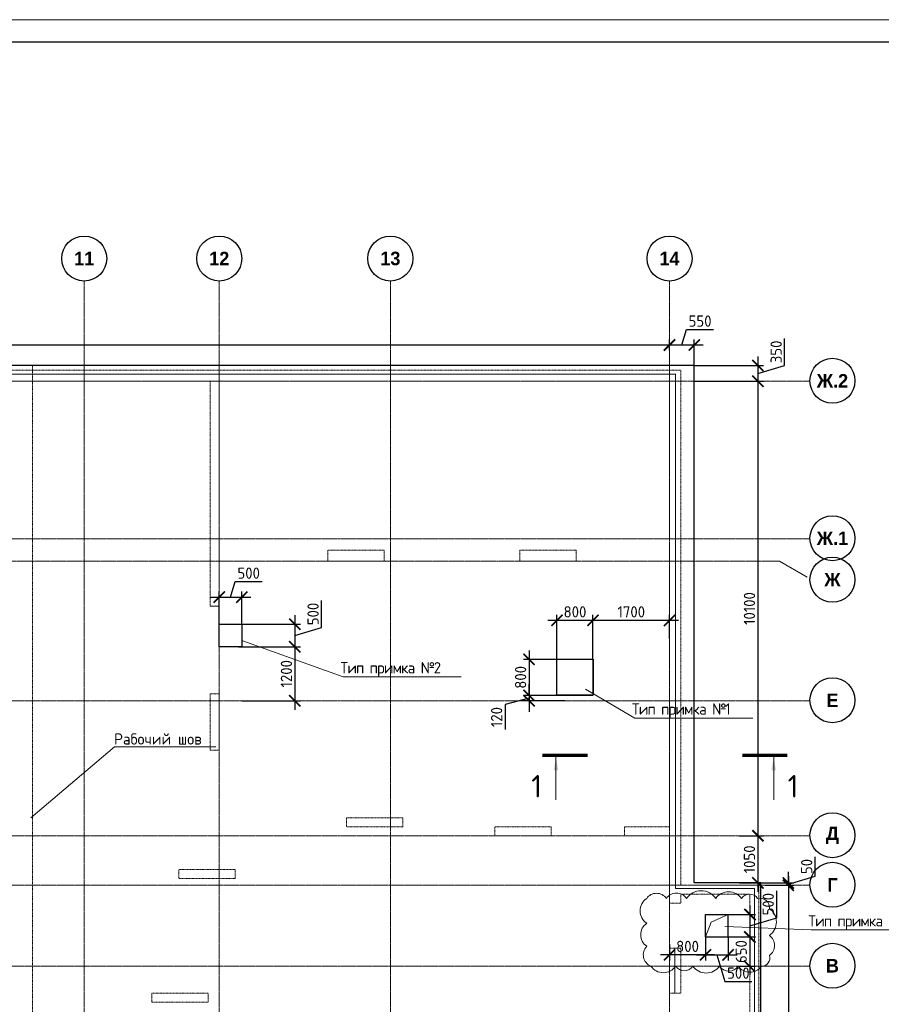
# Model space of a CAD drawing. Header units: millimetres. Extents: x -56135 to 1694203, y -446411 to -23139.
# Tile 75 of 256: x 505448 to 524584, y -170089 to -148207. Entities that reach past the tile are written whole.
import ezdxf
from ezdxf import colors
from ezdxf.entities.mleader import LeaderData, LeaderLine
from ezdxf.math import Vec2, Vec3

# ---------------------------------------------------------------- set-up
doc = ezdxf.new("R2010")
doc.units = ezdxf.units.MM
for name, pattern in [('01 Штриховая _4 мм_', [6, 3.5, -2.5]), ('______5', [1100, 800, -100, 100, -100]), ('осевая', [50.8, 31.75, -6.35, 6.35, -6.35])]:
    doc.linetypes.add(name, pattern=pattern)
for name, color, linetype, lineweight in [('0 Фундамент', 5, 'Continuous', 30), ('ВК_задание стр текст', 1, 'Continuous', 5), ('Оси', 40, '______5', 18), ('подоснова', 151, 'Continuous', 5), ('РАЗМЕРЫ', 1, 'Continuous', 9), ('СТЕНЫ', 3, 'Continuous', 30), ('ТОНКИЕ', 7, 'Continuous', 9), ('Узлы', 7, 'Continuous', 0)]:
    doc.layers.add(name, color=color, linetype=linetype, lineweight=lineweight)
doc.layers.add('Размеры _поперечного армирования', color=7, linetype='Continuous')
doc.layers.add('ТОЛСТЫЕ_ОСНОВНЫЕ', color=6, linetype='Continuous')
doc.styles.add('Century Gothic', font='GOTHIC.TTF')
doc.styles.add('GOST-2.304_Type-B', font='GOST_Common.ttf')
doc.linetypes.add('163 Фуникулер', pattern='A,0,-2,[18,Russia-GOST_Topo.shx,S=0.05,R=0,X=0,Y=0],-4,[17,Russia-GOST_Topo.shx,S=0.05,R=0,X=0,Y=0],-2,0', length=8)
doc.dimstyles.new('СПДС', dxfattribs={"dimscale": 100, "dimtxt": 2.5, "dimasz": 2.5, "dimexe": 1.25, "dimexo": 0, "dimtad": 1, "dimdec": 0, "dimtxsty": 'GOST-2.304_Type-B', "dimblk": 'ARCHTICK', "dimcen": 2.5, "dimdle": 2, "dimadec": 0, "dimazin": 2, "dimtfac": 0.75, "dimtdec": 0, "dimtmove": 1, "dimatfit": 3, "dimfxl": 1, "dimtolj": 1, "dimarcsym": 1})

# ---------------------------------------------------------------- blocks, each defined once
blk = doc.blocks.new('NSY101')
at = {"color": 0, "linetype": 'ByBlock', "lineweight": -2}
blk.add_circle((0, 0), 50, dxfattribs=at)
blk = doc.blocks.new('оси 2.2-2.3')
at = {"layer": 'Оси', "color": 16, "linetype": 'осевая', "lineweight": 0, "transparency": 33554687}
for p, q in [((508254.9, -104267.9), (508254.9, -134893.5)), ((511254.9, -104267.9), (511254.9, -134893.5)), ((515054.9, -104267.9), (515054.9, -134893.5)), ((521254.5, -104267.9), (521254.9, -134893.5)), ((468076.3, -106495.4), (524372.9, -106495.4)), ((468076.3, -109995.4), (524372.9, -109995.4)), ((468653.8, -110495.4), (523696.4, -110495.4)), ((468076.3, -113595.4), (524372.9, -113595.4)), ((468076.3, -116595.4), (524372.9, -116595.4)), ((468076.3, -117695.4), (524372.9, -117695.4)), ((468076.3, -119495.4), (524372.9, -119495.4))]:
    blk.add_line(p, q, dxfattribs=at)
at = {"layer": 'Оси', "color": 16, "linetype": '______5', "lineweight": 0, "transparency": 33554687}
blk.add_line((524311.9, -110850.8), (523696.4, -110495.4), dxfattribs=at)
at = {"layer": 'Оси', "color": 16, "linetype": 'Continuous', "lineweight": 25, "transparency": 33554687, "xscale": 9.999999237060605, "yscale": 9.999999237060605, "zscale": 9.999999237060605}
for p in [(508254.4, -103767.9), (511254.4, -103767.9), (515054.4, -103767.9), (521254.4, -103767.9), (524872.8, -106485.2), (524872.8, -109985.2), (524872.8, -110905.2), (524872.8, -113585.2), (524872.8, -116585.2), (524872.8, -117685.2), (524872.8, -119485.2)]:
    blk.add_blockref('NSY101', p, dxfattribs=at)
at = {"layer": 'Оси', "color": 16, "linetype": 'Continuous', "lineweight": 25, "transparency": 33554687, "char_height": 300, "attachment_point": 5, "style": 'Century Gothic'}
for s, insert, width in [('\\A1;{\\fCentury Gothic|i0|b1;\\H300.000000;\\W1.000000;\\C16;11}\\P', (508254.4, -103767.9), 620), ('\\A1;{\\fCentury Gothic|i0|b1;\\H300.000000;\\W1.000000;\\C16;12}\\P', (511254.4, -103767.9), 620), ('\\A1;{\\fCentury Gothic|i0|b1;\\H300.000000;\\W1.000000;\\C16;13}\\P', (515054.4, -103767.9), 620), ('\\A1;{\\fCentury Gothic|i0|b1;\\H300.000000;\\W1.000000;\\C16;14}\\P', (521254.4, -103767.9), 620), ('\\A1;{\\fCentury Gothic|i0|b1;\\H300.000000;\\W1.000000;\\C16;Ж.2}\\P', (524872.8, -106485.2), 890), ('\\A1;{\\fCentury Gothic|i0|b1;\\H300.000000;\\W1.000000;\\C16;Ж.1}\\P', (524872.8, -109985.2), 890), ('\\A1;{\\fCentury Gothic|i0|b1;\\H300.000000;\\W1.000000;\\C16;Ж}\\P', (524872.8, -110905.2), 540), ('\\A1;{\\fCentury Gothic|i0|b1;\\H300.000000;\\W1.000000;\\C16;Е}\\P', (524872.8, -113585.2), 365), ('\\A1;{\\fCentury Gothic|i0|b1;\\H300.000000;\\W1.000000;\\C16;Д}\\P', (524872.8, -116585.2), 470), ('\\A1;{\\fCentury Gothic|i0|b1;\\H300.000000;\\W1.000000;\\C16;Г}\\P', (524872.8, -117685.2), 345), ('\\A1;{\\fCentury Gothic|i0|b1;\\H300.000000;\\W1.000000;\\C16;В}\\P', (524872.8, -119485.2), 390)]:
    blk.add_mtext(s, dxfattribs=dict(at, insert=insert, width=width))
blk = doc.blocks.new('_ArchTick')
at = {"color": 0, "linetype": 'ByBlock', "const_width": 0.15}
blk.add_lwpolyline([(-0.5, -0.5), (0.5, 0.5)], dxfattribs=at)
blk = doc.blocks.new('*D47')
at = {"layer": 'DEFPOINTS', "color": 0, "transparency": 16777216}
for p in [(519881, -155436), (519881, -155554), (473081, -155893)]:
    blk.add_point(p, dxfattribs=at)
at = {"layer": 'РАЗМЕРЫ', "color": 0, "lineweight": -2, "transparency": 16777216}
for p, q in [((473081, -155893), (473081, -155311)), ((519881, -155554), (519881, -155311)), ((472881, -155436), (520081, -155436))]:
    blk.add_line(p, q, dxfattribs=at)
at = {"layer": 'РАЗМЕРЫ', "color": 0, "lineweight": -2, "transparency": 16777216, "xscale": 250, "yscale": 250, "zscale": 250, "rotation": 180}
blk.add_blockref('_ArchTick', (473081, -155436), dxfattribs=at)
at = {"layer": 'РАЗМЕРЫ', "color": 0, "lineweight": -2, "transparency": 16777216, "xscale": 250, "yscale": 250, "zscale": 250}
blk.add_blockref('_ArchTick', (519881, -155436), dxfattribs=at)
at = {"layer": 'РАЗМЕРЫ', "color": 0, "transparency": 16777216, "insert": (496481, -155248), "char_height": 250, "attachment_point": 5, "style": 'GOST-2.304_Type-B'}
blk.add_mtext('\\A1;46800', dxfattribs=at)
blk = doc.blocks.new('*D48')
at = {"layer": 'DEFPOINTS', "color": 0, "transparency": 16777216}
for p in [(519881, -155554), (520431, -155436), (520431, -155893)]:
    blk.add_point(p, dxfattribs=at)
at = {"layer": 'РАЗМЕРЫ', "color": 0, "lineweight": -2, "transparency": 16777216}
for p, q in [((520156, -155436), (520259, -155092)), ((520259, -155092), (520859, -155092)), ((519881, -155554), (519881, -155311)), ((520431, -155893), (520431, -155311)), ((519681, -155436), (520631, -155436))]:
    blk.add_line(p, q, dxfattribs=at)
at = {"layer": 'РАЗМЕРЫ', "color": 0, "lineweight": -2, "transparency": 16777216, "xscale": 250, "yscale": 250, "zscale": 250, "rotation": 180}
blk.add_blockref('_ArchTick', (519881, -155436), dxfattribs=at)
at = {"layer": 'РАЗМЕРЫ', "color": 0, "lineweight": -2, "transparency": 16777216, "xscale": 250, "yscale": 250, "zscale": 250}
blk.add_blockref('_ArchTick', (520431, -155436), dxfattribs=at)
at = {"layer": 'РАЗМЕРЫ', "color": 0, "transparency": 16777216, "insert": (520559, -154905), "char_height": 250, "attachment_point": 5, "style": 'GOST-2.304_Type-B'}
blk.add_mtext('\\A1;550', dxfattribs=at)
blk = doc.blocks.new('*D49')
at = {"layer": 'DEFPOINTS', "color": 0, "transparency": 16777216}
for p in [(520431, -155893), (520431, -156243), (521843, -156243)]:
    blk.add_point(p, dxfattribs=at)
at = {"layer": 'РАЗМЕРЫ', "color": 0, "lineweight": -2, "transparency": 16777216}
for p, q in [((522437, -155890), (522437, -155290)), ((521843, -155693), (521843, -156443)), ((520431, -155893), (521968, -155893)), ((521843, -156068), (522437, -155890)), ((520431, -156243), (521968, -156243))]:
    blk.add_line(p, q, dxfattribs=at)
at = {"layer": 'РАЗМЕРЫ', "color": 0, "lineweight": -2, "transparency": 16777216, "xscale": 250, "yscale": 250, "zscale": 250}
for p, rotation in [((521843, -155893), 90), ((521843, -156243), 270)]:
    blk.add_blockref('_ArchTick', p, dxfattribs=dict(at, rotation=rotation))
at = {"layer": 'РАЗМЕРЫ', "color": 0, "transparency": 16777216, "insert": (522249, -155590), "char_height": 250, "attachment_point": 5, "rotation": 90, "style": 'GOST-2.304_Type-B'}
blk.add_mtext('\\A1;350', dxfattribs=at)
blk = doc.blocks.new('*D50')
at = {"layer": 'DEFPOINTS', "color": 0, "transparency": 16777216}
for p in [(520431, -156243), (521431, -166343), (521843, -166343)]:
    blk.add_point(p, dxfattribs=at)
at = {"layer": 'РАЗМЕРЫ', "color": 0, "lineweight": -2, "transparency": 16777216}
for p, q in [((521843, -156043), (521843, -166543)), ((520431, -156243), (521968, -156243)), ((521431, -166343), (521968, -166343))]:
    blk.add_line(p, q, dxfattribs=at)
at = {"layer": 'РАЗМЕРЫ', "color": 0, "lineweight": -2, "transparency": 16777216, "xscale": 250, "yscale": 250, "zscale": 250}
for p, rotation in [((521843, -156243), 90), ((521843, -166343), 270)]:
    blk.add_blockref('_ArchTick', p, dxfattribs=dict(at, rotation=rotation))
at = {"layer": 'РАЗМЕРЫ', "color": 0, "transparency": 16777216, "insert": (521655, -161293), "char_height": 250, "attachment_point": 5, "rotation": 90, "style": 'GOST-2.304_Type-B'}
blk.add_mtext('\\A1;10100', dxfattribs=at)
blk = doc.blocks.new('*D51')
at = {"layer": 'DEFPOINTS', "color": 0, "transparency": 16777216}
for p in [(521431, -166343), (521436, -167393), (521843, -167393)]:
    blk.add_point(p, dxfattribs=at)
at = {"layer": 'РАЗМЕРЫ', "color": 0, "lineweight": -2, "transparency": 16777216}
for p, q in [((521843, -166143), (521843, -167593)), ((521431, -166343), (521968, -166343)), ((521436, -167393), (521968, -167393))]:
    blk.add_line(p, q, dxfattribs=at)
at = {"layer": 'РАЗМЕРЫ', "color": 0, "lineweight": -2, "transparency": 16777216, "xscale": 250, "yscale": 250, "zscale": 250}
for p, rotation in [((521843, -166343), 90), ((521843, -167393), 270)]:
    blk.add_blockref('_ArchTick', p, dxfattribs=dict(at, rotation=rotation))
at = {"layer": 'РАЗМЕРЫ', "color": 0, "transparency": 16777216, "insert": (521655, -166868), "char_height": 250, "attachment_point": 5, "rotation": 90, "style": 'GOST-2.304_Type-B'}
blk.add_mtext('\\A1;1050', dxfattribs=at)
blk = doc.blocks.new('*D52')
at = {"layer": 'DEFPOINTS', "color": 0, "transparency": 16777216}
for p in [(521911, -167393), (522520, -167393), (522003, -167443)]:
    blk.add_point(p, dxfattribs=at)
at = {"layer": 'РАЗМЕРЫ', "color": 0, "lineweight": -2, "transparency": 16777216}
for p, q in [((523114, -167240), (523114, -166815)), ((522520, -167393), (522520, -167143)), ((521911, -167393), (522645, -167393)), ((522520, -167418), (523114, -167240)), ((522520, -167443), (522520, -167393)), ((522520, -167443), (522520, -167393)), ((522003, -167443), (522645, -167443)), ((522520, -167443), (522520, -167693))]:
    blk.add_line(p, q, dxfattribs=at)
at = {"layer": 'РАЗМЕРЫ', "color": 0, "lineweight": -2, "transparency": 16777216, "xscale": 250, "yscale": 250, "zscale": 250}
for p, rotation in [((522520, -167393), 270), ((522520, -167443), 90)]:
    blk.add_blockref('_ArchTick', p, dxfattribs=dict(at, rotation=rotation))
at = {"layer": 'РАЗМЕРЫ', "color": 0, "transparency": 16777216, "insert": (522927, -167027), "char_height": 250, "attachment_point": 5, "rotation": 90, "style": 'GOST-2.304_Type-B'}
blk.add_mtext('\\A1;50', dxfattribs=at)
blk = doc.blocks.new('*D53')
at = {"layer": 'DEFPOINTS', "color": 0, "transparency": 16777216}
for p in [(522324, -167443), (521911, -175993), (522520, -175993)]:
    blk.add_point(p, dxfattribs=at)
at = {"layer": 'РАЗМЕРЫ', "color": 0, "lineweight": -2, "transparency": 16777216}
for p, q in [((522520, -167243), (522520, -176193)), ((522324, -167443), (522645, -167443)), ((521911, -175993), (522645, -175993))]:
    blk.add_line(p, q, dxfattribs=at)
at = {"layer": 'РАЗМЕРЫ', "color": 0, "lineweight": -2, "transparency": 16777216, "xscale": 250, "yscale": 250, "zscale": 250}
for p, rotation in [((522520, -167443), 90), ((522520, -175993), 270)]:
    blk.add_blockref('_ArchTick', p, dxfattribs=dict(at, rotation=rotation))
at = {"layer": 'РАЗМЕРЫ', "color": 0, "transparency": 16777216, "insert": (522333, -171718), "char_height": 250, "attachment_point": 5, "rotation": 90, "style": 'GOST-2.304_Type-B'}
blk.add_mtext('\\A1;8550', dxfattribs=at)
blk = doc.blocks.new('*U782')
at = {"layer": 'ТОЛСТЫЕ_ОСНОВНЫЕ', "color": 6}
blk.add_lwpolyline([(20, 5), (1184, 5), (1184, 415), (20, 415)], close=True, dxfattribs=at)
at = {"layer": 'ТОНКИЕ'}
blk.add_lwpolyline([(0, 0), (1189, 0), (1189, 420), (0, 420)], close=True, dxfattribs=at)
blk = doc.blocks.new('ов')
at = {"layer": '0 Фундамент', "lineweight": 30}
blk.add_lwpolyline([(720980, -157611), (720180, -157611), (720180, -156811), (720980, -156811)], close=True, dxfattribs=at)
blk = doc.blocks.new('вк')
at = {"layer": '0 Фундамент', "color": 5, "ltscale": 100}
blk.add_lwpolyline([(-525152, -928418), (-524652, -928418), (-524652, -928918), (-525152, -928918)], close=True, dxfattribs=at)
blk = doc.blocks.new('*D950')
at = {"layer": 'DEFPOINTS', "color": 0, "transparency": 16777216}
for p in [(518181, -161556), (519881, -161961), (518181, -162423)]:
    blk.add_point(p, dxfattribs=at)
at = {"layer": 'Размеры _поперечного армирования', "color": 0, "lineweight": -2, "transparency": 16777216}
for p, q in [((518181, -162423), (518181, -161431)), ((519881, -161961), (519881, -161431)), ((520081, -161556), (517981, -161556))]:
    blk.add_line(p, q, dxfattribs=at)
at = {"layer": 'Размеры _поперечного армирования', "color": 0, "lineweight": -2, "transparency": 16777216, "xscale": 250, "yscale": 250, "zscale": 250, "rotation": 180}
blk.add_blockref('_ArchTick', (518181, -161556), dxfattribs=at)
at = {"layer": 'Размеры _поперечного армирования', "color": 0, "lineweight": -2, "transparency": 16777216, "xscale": 250, "yscale": 250, "zscale": 250}
blk.add_blockref('_ArchTick', (519881, -161556), dxfattribs=at)
at = {"layer": 'Размеры _поперечного армирования', "color": 0, "transparency": 16777216, "insert": (519031, -161368), "char_height": 250, "attachment_point": 5, "style": 'GOST-2.304_Type-B'}
blk.add_mtext('\\A1;1700', dxfattribs=at)
blk = doc.blocks.new('*D951')
at = {"layer": 'DEFPOINTS', "color": 0, "transparency": 16777216}
for p in [(517381, -161556), (517381, -162423), (518181, -162423)]:
    blk.add_point(p, dxfattribs=at)
at = {"layer": 'Размеры _поперечного армирования', "color": 0, "lineweight": -2, "transparency": 16777216}
for p, q in [((517381, -162423), (517381, -161431)), ((518181, -162423), (518181, -161431)), ((518381, -161556), (517181, -161556))]:
    blk.add_line(p, q, dxfattribs=at)
at = {"layer": 'Размеры _поперечного армирования', "color": 0, "lineweight": -2, "transparency": 16777216, "xscale": 250, "yscale": 250, "zscale": 250, "rotation": 180}
blk.add_blockref('_ArchTick', (517381, -161556), dxfattribs=at)
at = {"layer": 'Размеры _поперечного армирования', "color": 0, "lineweight": -2, "transparency": 16777216, "xscale": 250, "yscale": 250, "zscale": 250}
blk.add_blockref('_ArchTick', (518181, -161556), dxfattribs=at)
at = {"layer": 'Размеры _поперечного армирования', "color": 0, "transparency": 16777216, "insert": (517781, -161368), "char_height": 250, "attachment_point": 5, "style": 'GOST-2.304_Type-B'}
blk.add_mtext('\\A1;800', dxfattribs=at)
blk = doc.blocks.new('*D952')
at = {"layer": 'DEFPOINTS', "color": 0, "transparency": 16777216}
for p in [(517555, -162423), (516760, -163223), (517555, -163223)]:
    blk.add_point(p, dxfattribs=at)
at = {"layer": 'Размеры _поперечного армирования', "color": 0, "lineweight": -2, "transparency": 16777216}
for p, q in [((516760, -162223), (516760, -163423)), ((517555, -162423), (516635, -162423)), ((517555, -163223), (516635, -163223))]:
    blk.add_line(p, q, dxfattribs=at)
at = {"layer": 'Размеры _поперечного армирования', "color": 0, "lineweight": -2, "transparency": 16777216, "xscale": 250, "yscale": 250, "zscale": 250}
for p, rotation in [((516760, -162423), 90), ((516760, -163223), 270)]:
    blk.add_blockref('_ArchTick', p, dxfattribs=dict(at, rotation=rotation))
at = {"layer": 'Размеры _поперечного армирования', "color": 0, "transparency": 16777216, "insert": (516573, -162823), "char_height": 250, "attachment_point": 5, "rotation": 90, "style": 'GOST-2.304_Type-B'}
blk.add_mtext('\\A1;800', dxfattribs=at)
blk = doc.blocks.new('*D953')
at = {"layer": 'DEFPOINTS', "color": 0, "transparency": 16777216}
for p in [(517555, -163223), (516760, -163343), (517555, -163343)]:
    blk.add_point(p, dxfattribs=at)
at = {"layer": 'Размеры _поперечного армирования', "color": 0, "lineweight": -2, "transparency": 16777216}
for p, q in [((516760, -163223), (516760, -162973)), ((517555, -163223), (516635, -163223)), ((516760, -163223), (516760, -163343)), ((516760, -163223), (516760, -163343)), ((516760, -163283), (516229, -163430)), ((516229, -163430), (516229, -163980)), ((517555, -163343), (516635, -163343)), ((516760, -163343), (516760, -163593))]:
    blk.add_line(p, q, dxfattribs=at)
at = {"layer": 'Размеры _поперечного армирования', "color": 0, "lineweight": -2, "transparency": 16777216, "xscale": 250, "yscale": 250, "zscale": 250}
for p, rotation in [((516760, -163223), 270), ((516760, -163343), 90)]:
    blk.add_blockref('_ArchTick', p, dxfattribs=dict(at, rotation=rotation))
at = {"layer": 'Размеры _поперечного армирования', "color": 0, "transparency": 16777216, "insert": (516041, -163705), "char_height": 250, "attachment_point": 5, "rotation": 90, "style": 'GOST-2.304_Type-B'}
blk.add_mtext('\\A1;120', dxfattribs=at)
blk = doc.blocks.new('*D954')
at = {"layer": 'DEFPOINTS', "color": 0, "transparency": 16777216}
for p in [(510381, -161039), (509881, -161643), (510381, -161643)]:
    blk.add_point(p, dxfattribs=at)
at = {"layer": 'Размеры _поперечного армирования', "color": 0, "lineweight": -2, "transparency": 16777216}
for p, q in [((510131, -161039), (510234, -160695)), ((510234, -160695), (510834, -160695)), ((509681, -161039), (510581, -161039)), ((509881, -161643), (509881, -160914)), ((510381, -161643), (510381, -160914))]:
    blk.add_line(p, q, dxfattribs=at)
at = {"layer": 'Размеры _поперечного армирования', "color": 0, "lineweight": -2, "transparency": 16777216, "xscale": 250, "yscale": 250, "zscale": 250, "rotation": 180}
blk.add_blockref('_ArchTick', (509881, -161039), dxfattribs=at)
at = {"layer": 'Размеры _поперечного армирования', "color": 0, "lineweight": -2, "transparency": 16777216, "xscale": 250, "yscale": 250, "zscale": 250}
blk.add_blockref('_ArchTick', (510381, -161039), dxfattribs=at)
at = {"layer": 'Размеры _поперечного армирования', "color": 0, "transparency": 16777216, "insert": (510534, -160507), "char_height": 250, "attachment_point": 5, "style": 'GOST-2.304_Type-B'}
blk.add_mtext('\\A1;500', dxfattribs=at)
blk = doc.blocks.new('*D955')
at = {"layer": 'DEFPOINTS', "color": 0, "transparency": 16777216}
for p in [(510381, -161643), (510306, -162143), (511558, -162143)]:
    blk.add_point(p, dxfattribs=at)
at = {"layer": 'Размеры _поперечного армирования', "color": 0, "lineweight": -2, "transparency": 16777216}
for p, q in [((512152, -161715), (512152, -161115)), ((511558, -161443), (511558, -162343)), ((510381, -161643), (511683, -161643)), ((511558, -161893), (512152, -161715)), ((510306, -162143), (511683, -162143))]:
    blk.add_line(p, q, dxfattribs=at)
at = {"layer": 'Размеры _поперечного армирования', "color": 0, "lineweight": -2, "transparency": 16777216, "xscale": 250, "yscale": 250, "zscale": 250}
for p, rotation in [((511558, -161643), 90), ((511558, -162143), 270)]:
    blk.add_blockref('_ArchTick', p, dxfattribs=dict(at, rotation=rotation))
at = {"layer": 'Размеры _поперечного армирования', "color": 0, "transparency": 16777216, "insert": (511964, -161415), "char_height": 250, "attachment_point": 5, "rotation": 90, "style": 'GOST-2.304_Type-B'}
blk.add_mtext('\\A1;500', dxfattribs=at)
blk = doc.blocks.new('*D956')
at = {"layer": 'DEFPOINTS', "color": 0, "transparency": 16777216}
for p in [(510381, -162143), (510381, -163343), (511558, -163343)]:
    blk.add_point(p, dxfattribs=at)
at = {"layer": 'Размеры _поперечного армирования', "color": 0, "lineweight": -2, "transparency": 16777216}
for p, q in [((510381, -162143), (511683, -162143)), ((511558, -161943), (511558, -163543)), ((510381, -163343), (511683, -163343))]:
    blk.add_line(p, q, dxfattribs=at)
at = {"layer": 'Размеры _поперечного армирования', "color": 0, "lineweight": -2, "transparency": 16777216, "xscale": 250, "yscale": 250, "zscale": 250}
for p, rotation in [((511558, -162143), 90), ((511558, -163343), 270)]:
    blk.add_blockref('_ArchTick', p, dxfattribs=dict(at, rotation=rotation))
at = {"layer": 'Размеры _поперечного армирования', "color": 0, "transparency": 16777216, "insert": (511371, -162743), "char_height": 250, "attachment_point": 5, "rotation": 90, "style": 'GOST-2.304_Type-B'}
blk.add_mtext('\\A1;1200', dxfattribs=at)
blk = doc.blocks.new('_None')
blk = doc.blocks.new('стены  тп')
at = {"layer": 'СТЕНЫ', "color": 251, "linetype": '01 Штриховая _4 мм_', "lineweight": 0, "true_color": 0x636466}
for p, q in [((589762, -316376, 3100), (542387, -316376, 3100)), ((589762, -327826, 3100), (589762, -316376, 3100)), ((569712, -316626, 3100), (579312, -316626, 3100)), ((579312, -316626, 3100), (579312, -317376, 3100)), ((579312, -316626, 3100), (579312, -321626, 3100)), ((579512, -316626, 3100), (585086, -316626, 3100)), ((579512, -317376, 3100), (579512, -316626, 3100)), ((579512, -321626, 3100), (579512, -316626, 3100)), ((585086, -316626, 3100), (589512, -316626, 3100)), ((589512, -316626, 3100), (589512, -326526, 3100)), ((582172, -320376, 3100), (581922, -320376, 3100)), ((581922, -320376, 3100), (581922, -320626, 3100)), ((582292, -320376, 3100), (582172, -320376, 3100)), ((582172, -320376, 3100), (582172, -320376, 3100)), ((583172, -320376, 3100), (582292, -320376, 3100)), ((583172, -320496, 3100), (583172, -320376, 3100)), ((583172, -320626, 3100), (583172, -320496, 3100)), ((586312, -320376, 3100), (586187, -320376, 3100)), ((586187, -320376, 3100), (586187, -320626, 3100)), ((587312, -320376, 3100), (586312, -320376, 3100)), ((587437, -320376, 3100), (587312, -320376, 3100)), ((587437, -320626, 3100), (587437, -320376, 3100)), ((581922, -320626, 3100), (582172, -320626, 3100)), ((582172, -320626, 3100), (582292, -320626, 3100)), ((582292, -320626, 3100), (583172, -320626, 3100)), ((586187, -320626, 3100), (586312, -320626, 3100)), ((586312, -320626, 3100), (587312, -320626, 3100)), ((587312, -320626, 3100), (587437, -320626, 3100)), ((579312, -321626, 3100), (579512, -321626, 3100)), ((579392, -323576, 3100), (579312, -323576, 3100)), ((579312, -323576, 3100), (579312, -323696, 3100)), ((579512, -323576, 3100), (579392, -323576, 3100)), ((579512, -324826, 3100), (579512, -323576, 3100)), ((579312, -323696, 3100), (579312, -324826, 3100)), ((579312, -324826, 3100), (579432, -324826, 3100)), ((579432, -324826, 3100), (579512, -324826, 3100)), ((583587, -326326, 3100), (582337, -326326, 3100)), ((582337, -326326, 3100), (582337, -326526, 3100)), ((583587, -326526, 3100), (583587, -326326, 3100)), ((582337, -326526, 3100), (583587, -326526, 3100)), ((586882, -326526, 3100), (585632, -326526, 3100)), ((585632, -326526, 3100), (585632, -326646, 3100)), ((585632, -326646, 3100), (585632, -326726, 3100)), ((586882, -326646, 3100), (586882, -326526, 3100)), ((586882, -326726, 3100), (586882, -326646, 3100)), ((589512, -326526, 3100), (588512, -326526, 3100)), ((588512, -326526, 3100), (588512, -326646, 3100)), ((588512, -326646, 3100), (588512, -326726, 3100)), ((585632, -326726, 3100), (586882, -326726, 3100)), ((588512, -326726, 3100), (589512, -326726, 3100)), ((589512, -326726, 3100), (589512, -328226, 3100)), ((579862, -327476, 3100), (578612, -327476, 3100)), ((578612, -327476, 3100), (578612, -327676, 3100)), ((579862, -327676, 3100), (579862, -327476, 3100)), ((578612, -327676, 3100), (579862, -327676, 3100)), ((591492, -327826, 3100), (589762, -327826, 3100)), ((591492, -328026, 3100), (591492, -327826, 3100)), ((589762, -328226, 3100), (589512, -328226, 3100)), ((589762, -328026, 3100), (591292, -328026, 3100)), ((589762, -328226, 3100), (589762, -328026, 3100)), ((591292, -328026, 3100), (591292, -336126, 3100)), ((591492, -336326, 3100), (591492, -328026, 3100)), ((589512, -329226, 3100), (589762, -329226, 3100)), ((589512, -329226, 3100), (589512, -329626, 3100)), ((589762, -330226, 3100), (589762, -329226, 3100)), ((589512, -329626, 3100), (589512, -329746, 3100)), ((589512, -329746, 3100), (589512, -330226, 3100)), ((579262, -330226, 3100), (578012, -330226, 3100)), ((578012, -330226, 3100), (578012, -330426, 3100)), ((579262, -330426, 3100), (579262, -330226, 3100)), ((589762, -330226, 3100), (589512, -330226, 3100)), ((578012, -330426, 3100), (579262, -330426, 3100))]:
    blk.add_line(p, q, dxfattribs=at)
at = {"layer": 'СТЕНЫ', "color": 251, "linetype": '01 Штриховая _4 мм_', "lineweight": 0, "true_color": 0x636466, "transparency": 33554687}
for p, q in [((579312, -320376, 3100), (579312, -321626, 3100)), ((579512, -321626, 3100), (579512, -320376, 3100)), ((579312, -321626, 3100), (579512, -321626, 3100)), ((579512, -321626, 3100), (579312, -321626, 3100))]:
    blk.add_line(p, q, dxfattribs=at)
blk = doc.blocks.new('*D2137')
at = {"layer": 'DEFPOINTS', "color": 0, "transparency": 16777216}
for p in [(521181, -168093), (521181, -168593), (521667, -168593)]:
    blk.add_point(p, dxfattribs=at)
at = {"layer": 'РАЗМЕРЫ', "color": 0, "lineweight": -2, "transparency": 16777216}
for p, q in [((522261, -168164), (522261, -167564)), ((521667, -167893), (521667, -168793)), ((521181, -168093), (521792, -168093)), ((521667, -168343), (522261, -168164)), ((521181, -168593), (521792, -168593))]:
    blk.add_line(p, q, dxfattribs=at)
at = {"layer": 'РАЗМЕРЫ', "color": 0, "lineweight": -2, "transparency": 16777216, "xscale": 250, "yscale": 250, "zscale": 250}
for p, rotation in [((521667, -168093), 90), ((521667, -168593), 270)]:
    blk.add_blockref('_ArchTick', p, dxfattribs=dict(at, rotation=rotation))
at = {"layer": 'РАЗМЕРЫ', "color": 0, "transparency": 16777216, "insert": (522073, -167864), "char_height": 250, "attachment_point": 5, "rotation": 90, "style": 'GOST-2.304_Type-B'}
blk.add_mtext('\\A1;500', dxfattribs=at)
blk = doc.blocks.new('*D2138')
at = {"layer": 'DEFPOINTS', "color": 0, "transparency": 16777216}
for p in [(520681, -168593), (521181, -168593), (521181, -168990)]:
    blk.add_point(p, dxfattribs=at)
at = {"layer": 'РАЗМЕРЫ', "color": 0, "lineweight": -2, "transparency": 16777216}
for p, q in [((520681, -168593), (520681, -169115)), ((521181, -168593), (521181, -169115)), ((520481, -168990), (521381, -168990)), ((520931, -168990), (521109, -169584)), ((521109, -169584), (521709, -169584))]:
    blk.add_line(p, q, dxfattribs=at)
at = {"layer": 'РАЗМЕРЫ', "color": 0, "lineweight": -2, "transparency": 16777216, "xscale": 250, "yscale": 250, "zscale": 250, "rotation": 180}
blk.add_blockref('_ArchTick', (520681, -168990), dxfattribs=at)
at = {"layer": 'РАЗМЕРЫ', "color": 0, "lineweight": -2, "transparency": 16777216, "xscale": 250, "yscale": 250, "zscale": 250}
blk.add_blockref('_ArchTick', (521181, -168990), dxfattribs=at)
at = {"layer": 'РАЗМЕРЫ', "color": 0, "transparency": 16777216, "insert": (521409, -169396), "char_height": 250, "attachment_point": 5, "style": 'GOST-2.304_Type-B'}
blk.add_mtext('\\A1;500', dxfattribs=at)
blk = doc.blocks.new('*D2139')
at = {"layer": 'DEFPOINTS', "color": 0, "transparency": 16777216}
for p in [(520681, -168593), (519881, -168755), (519881, -168990)]:
    blk.add_point(p, dxfattribs=at)
at = {"layer": 'РАЗМЕРЫ', "color": 0, "lineweight": -2, "transparency": 16777216}
for p, q in [((520681, -168593), (520681, -169115)), ((519881, -168755), (519881, -169115)), ((520881, -168990), (519681, -168990))]:
    blk.add_line(p, q, dxfattribs=at)
at = {"layer": 'РАЗМЕРЫ', "color": 0, "lineweight": -2, "transparency": 16777216, "xscale": 250, "yscale": 250, "zscale": 250, "rotation": 180}
blk.add_blockref('_ArchTick', (519881, -168990), dxfattribs=at)
at = {"layer": 'РАЗМЕРЫ', "color": 0, "lineweight": -2, "transparency": 16777216, "xscale": 250, "yscale": 250, "zscale": 250}
blk.add_blockref('_ArchTick', (520681, -168990), dxfattribs=at)
at = {"layer": 'РАЗМЕРЫ', "color": 0, "transparency": 16777216, "insert": (520281, -168802), "char_height": 250, "attachment_point": 5, "style": 'GOST-2.304_Type-B'}
blk.add_mtext('\\A1;800', dxfattribs=at)
blk = doc.blocks.new('*D2140')
at = {"layer": 'DEFPOINTS', "color": 0, "transparency": 16777216}
for p in [(521181, -168593), (521363, -169243), (521661, -169243)]:
    blk.add_point(p, dxfattribs=at)
at = {"layer": 'РАЗМЕРЫ', "color": 0, "lineweight": -2, "transparency": 16777216}
for p, q in [((521661, -168393), (521661, -169443)), ((521181, -168593), (521786, -168593)), ((521363, -169243), (521786, -169243))]:
    blk.add_line(p, q, dxfattribs=at)
at = {"layer": 'РАЗМЕРЫ', "color": 0, "lineweight": -2, "transparency": 16777216, "xscale": 250, "yscale": 250, "zscale": 250}
for p, rotation in [((521661, -168593), 90), ((521661, -169243), 270)]:
    blk.add_blockref('_ArchTick', p, dxfattribs=dict(at, rotation=rotation))
at = {"layer": 'РАЗМЕРЫ', "color": 0, "transparency": 16777216, "insert": (521473, -168918), "char_height": 250, "attachment_point": 5, "rotation": 90, "style": 'GOST-2.304_Type-B'}
blk.add_mtext('\\A1;650', dxfattribs=at)

msp = doc.modelspace()

# ---------------------------------------------------------------- linework, layer by layer
at = {"layer": '0 Фундамент', "ltscale": 100}
for p, q in [((520680.5, -168592.5), (520680.5, -168092.5)), ((520680.5, -168092.5), (521180.5, -168092.5)), ((521180.5, -168592.5), (521180.5, -168092.5)), ((520680.5, -168592.5), (521180.5, -168592.5))]:
    msp.add_line(p, q, dxfattribs=at)
at = {"layer": '0 Фундамент'}
msp.add_lwpolyline([(472780.8, -155892.7), (472780.8, -180072.7), (480130.8, -180072.7), (480130.8, -180072.7), (492630.8, -180072.7), (492630.8, -180072.7), (494980.8, -180072.7), (494980.8, -180072.7), (520430.8, -180072.7), (520430.8, -175992.7), (521910.8, -175992.7), (521910.8, -167392.7), (520430.8, -167392.7), (520430.8, -155892.7), (472780.8, -155892.7)], dxfattribs=at)
at = {"layer": '0 Фундамент', "color": 5, "lineweight": 20}
msp.add_lwpolyline([(520680.5, -168592.5), (520806.2, -168261.5), (521180.5, -168092.5)], dxfattribs=at)
at = {"layer": 'РАЗМЕРЫ', "color": 1, "linetype": '01 Штриховая _4 мм_'}
msp.add_lwpolyline([(505733.8, -155892.7), (505733.8, -180072.7)], dxfattribs=at)
at = {"layer": 'РАЗМЕРЫ', "linetype": '163 Фуникулер', "ltscale": 0.5}
for points in [[(472780.8, -156084.6), (520013.1, -156084.6), (520013.1, -167514.3), (521770.3, -167514.3), (521770.3, -175812.7), (519999.1, -175812.7), (519999.1, -178140.8), (482071.8, -178140.8), (482071.8, -179891.6), (475579, -179891.6), (475579, -178142.7), (472780.8, -178142.7)], [(519999.1, -169842.7), (519999.1, -168842.7)]]:
    msp.add_lwpolyline(points, dxfattribs=at)
at = {"layer": 'РАЗМЕРЫ'}
msp.add_lwpolyline([(517381, -162422.7), (518181, -162422.7), (518181, -163222.7), (517381, -163222.7)], close=True, dxfattribs=at)
at = {"layer": 'РАЗМЕРЫ', "color": 240, "true_color": 0xed1f24}
msp.add_lwpolyline([(519373.1, -167735.6, 0.5205671), (519373.1, -168289.6, 0.5205671), (519373.1, -168799.3, 0.5205671), (519466, -169242.7, 0.5205671), (520019.1, -169242.7, 0.5205671), (520400.9, -169242.7, 0.5205671), (520985.9, -169242.7, 0.5205671), (521410.3, -169242.7, 0.5205671), (521921.2, -169242.7, 0.5205671), (522098.5, -169005.1, 0.5205671), (522098.5, -168560, 0.5205671), (522098.5, -167960.4, 0.5205671), (521837.9, -167735.6, 0.5205671), (521478.9, -167735.6, 0.5205671), (520906.4, -167735.6, 0.5205671), (520258, -167735.6, 0.5205671), (519810.2, -167735.6, 0.5205671)], format="xyb", close=True, dxfattribs=at)
at = {"layer": 'Узлы', "color": 1, "linetype": 'Continuous', "lineweight": 0}
for p, q in [((517359.3, -164592.4), (517359.3, -165542.4)), ((522194.4, -164592.4), (522194.4, -165542.4))]:
    msp.add_line(p, q, dxfattribs=at)
at = {"layer": 'Узлы', "color": 1, "linetype": 'Continuous', "lineweight": 0, "const_width": 70}
for points in [[(517059.3, -164557.4), (518059.3, -164557.4)], [(522494.4, -164557.4), (521494.4, -164557.4)]]:
    msp.add_lwpolyline(points, dxfattribs=at)
at = {"layer": 'Узлы', "color": 1, "linetype": 'Continuous', "lineweight": 0}
for points in [[(517359.3, -164592.4), (517309, -164892.8), (517409.6, -164892.8)], [(522194.4, -164592.4), (522144.1, -164892.8), (522244.7, -164892.8)]]:
    msp.add_solid(points, dxfattribs=at)

# ---------------------------------------------------------------- block references
at = {"xscale": 100, "yscale": 100, "zscale": 100}
msp.add_blockref('*U782', (461906.2, -190207.2), dxfattribs=at)
at = {"layer": 'ВК_задание стр текст', "color": 5}
msp.add_blockref('вк', (1035032.8, 766775.4), dxfattribs=at)
at = {"layer": 'РАЗМЕРЫ', "color": 1}
for name, p in [('оси 2.2-2.3', (-1373.9, -49747.3)), ('ов', (-202798.8, -5611.5))]:
    msp.add_blockref(name, p, dxfattribs=at)
at = {"layer": 'РАЗМЕРЫ'}
msp.add_blockref('стены  тп', (-69631.4, 160383.1, -3100), dxfattribs=at)

# ---------------------------------------------------------------- texts
at = {"layer": 'Узлы', "color": 1, "linetype": 'Continuous', "lineweight": 0, "char_height": 500, "attachment_point": 5, "style": 'GOST-2.304_Type-B'}
for insert in [(516929.3, -165242.4), (522624.4, -165242.4)]:
    msp.add_mtext_dynamic_manual_height_columns('1', width=723.88, gutter_width=25, heights=[0], dxfattribs=dict(at, insert=insert))

# ---------------------------------------------------------------- dimensions: what is measured, and where the dimension line sits
at = {"layer": 'РАЗМЕРЫ', "color": 1}
for base, p1, p2, picture, middle in [((520430.8, -155435.9), (519880.6, -155554.3), (520430.8, -155892.7), '*D48', (520321.3, -154904.6)), ((519880.6, -155435.9), (473081, -155892.7), (519880.6, -155554.3), '*D47', (496480.8, -155248.4)), ((519880.8, -168989.8), (520680.5, -168592.5), (519880.8, -168754.7), '*D2139', (520280.6, -168802.3)), ((521180.5, -168989.8), (520680.5, -168592.5), (521180.5, -168592.5), '*D2138', (521171.1, -169396))]:
    dim = msp.add_linear_dim(base=base, p1=p1, p2=p2, dimstyle='СПДС', dxfattribs=at)
    dim.commit()
    dim.dimension.update_dxf_attribs({"geometry": picture, "text_midpoint": middle})
for base, p1, p2, picture, middle in [((521843, -156242.7), (520430.8, -155892.7), (520430.8, -156242.7), '*D49', (522249.2, -155827)), ((521843, -166342.7), (520430.8, -156242.7), (521430.8, -166342.7), '*D50', (521655.5, -161292.7)), ((521843, -167392.7), (521430.8, -166342.7), (521436.5, -167392.7), '*D51', (521655.5, -166867.7)), ((522520.5, -167392.7), (522002.6, -167442.7), (521910.8, -167392.7), '*D52', (522926.7, -167177)), ((522520.5, -175992.7), (522324, -167442.7), (521910.8, -175992.7), '*D53', (522333, -171717.7)), ((521666.9, -168592.5), (521180.5, -168092.5), (521180.5, -168592.5), '*D2137', (522073.2, -168101.9)), ((521660.9, -169242.7), (521180.5, -168592.5), (521363.1, -169242.7), '*D2140', (521473.4, -168917.6))]:
    dim = msp.add_linear_dim(base=base, p1=p1, p2=p2, angle=90, dimstyle='СПДС', dxfattribs=at)
    dim.commit()
    dim.dimension.update_dxf_attribs({"geometry": picture, "text_midpoint": middle})
at = {"layer": 'Размеры _поперечного армирования', "color": 1}
for base, p1, p2, picture, middle in [((510380.7, -161038.7), (509881, -161642.7), (510380.7, -161642.7), '*D954', (510296.5, -160507.5)), ((517381, -161555.5), (518181, -162422.7), (517381, -162422.7), '*D951', (517781, -161368)), ((518181, -161555.5), (519880.7, -161960.6), (518181, -162422.7), '*D950', (519030.9, -161368))]:
    dim = msp.add_linear_dim(base=base, p1=p1, p2=p2, dimstyle='СПДС', dxfattribs=at)
    dim.commit()
    dim.dimension.update_dxf_attribs({"geometry": picture, "text_midpoint": middle})
for base, p1, p2, picture, middle in [((511558.1, -162142.7), (510380.7, -161642.7), (510306.3, -162142.7), '*D955', (511964.4, -161652)), ((511558.1, -163342.7), (510380.7, -162142.7), (510380.7, -163342.7), '*D956', (511370.6, -162742.7)), ((516760.2, -163222.7), (517555, -162422.7), (517555, -163222.7), '*D952', (516572.7, -162822.7))]:
    dim = msp.add_linear_dim(base=base, p1=p1, p2=p2, angle=90, dimstyle='СПДС', dxfattribs=at)
    dim.commit()
    dim.dimension.update_dxf_attribs({"geometry": picture, "text_midpoint": middle})
dim = msp.add_linear_dim(base=(516760.2, -163342.7), p1=(517555, -163222.7), p2=(517555, -163342.7), angle=90, dimstyle='СПДС', dxfattribs=at)
dim.commit()
dim.dimension.update_dxf_attribs({"geometry": '*D953', "text_midpoint": (516228.9, -163492.1), "dimtype": 160})

# ---------------------------------------------------------------- leaders
at = {"layer": 'подоснова', "color": 4, "ltscale": 0.3}
ml = msp.add_multileader_mtext('Standard', dxfattribs=at)
ml.set_content('{\\T0.9;Тип примка №2}', color=4, style='GOST-2.304_Type-B')
ml.set_leader_properties(color=256, linetype='ByLayer', lineweight=15)
ml.set_arrow_properties(name='NONE')
ml.build(insert=Vec2(0, 0))
ml.multileader.update_dxf_attribs({"text_left_attachment_type": 6, "text_right_attachment_type": 6, "dogleg_length": 0.1, "arrow_head_size": 18})
ctx = ml.context
ctx.base_point, ctx.char_height, ctx.arrow_head_size, ctx.landing_gap_size, ctx.plane_origin = Vec3(512633.9, -162809.3), 250, 18, 20, Vec3(516235.5, -158773.8)
ctx.left_attachment, ctx.right_attachment, ctx.text_align_type = 6, 6, 1
notes = []
notes.append((ctx, [(1, (1, 1, 0), (512633.8, -162809.3), (1, 0), 0.1, [(0, [(510380.7, -162005)], 0, [])])]))
ctx.mtext.insert, ctx.mtext.width, ctx.mtext.alignment, ctx.mtext.flow_direction = Vec3(513681, -162484.3), 4075.871, 2, 5
ml = msp.add_multileader_mtext('Standard', dxfattribs=at)
ml.set_content('{\\T0.9;Тип примка №1}', color=4, style='GOST-2.304_Type-B')
ml.set_leader_properties(color=256, linetype='ByLayer', lineweight=15)
ml.set_arrow_properties(name='NONE')
ml.build(insert=Vec2(0, 0))
ml.multileader.update_dxf_attribs({"text_left_attachment_type": 6, "text_right_attachment_type": 6, "dogleg_length": 0.1, "arrow_head_size": 18})
ctx = ml.context
ctx.base_point, ctx.char_height, ctx.arrow_head_size, ctx.landing_gap_size, ctx.plane_origin = Vec3(519112.8, -163726.8), 250, 18, 20, Vec3(523867.4, -159853.8)
ctx.left_attachment, ctx.right_attachment, ctx.text_align_type = 6, 6, 1
notes.append((ctx, [(1, (1, 1, 0), (519112.7, -163726.8), (1, 0), 0.1, [(0, [(518012.6, -163085)], 0, [])])]))
ctx.mtext.insert, ctx.mtext.width, ctx.mtext.alignment, ctx.mtext.flow_direction = Vec3(520134.9, -163401.8), 4075.871, 2, 5
ml = msp.add_multileader_mtext('Standard', dxfattribs=at)
ml.set_content('{\\C0;Рабочий шов}', color=4, style='GOST-2.304_Type-B')
ml.set_leader_properties(color=256, linetype='ByLayer', lineweight=15)
ml.set_arrow_properties(name='NONE')
ml.build(insert=Vec2(0, 0))
ml.multileader.update_dxf_attribs({"text_left_attachment_type": 6, "text_right_attachment_type": 6, "dogleg_length": 0.1, "arrow_head_size": 18})
ctx = ml.context
ctx.base_point, ctx.char_height, ctx.arrow_head_size, ctx.landing_gap_size, ctx.plane_origin = Vec3(507554.7, -164368), 250, 18, 20, Vec3(510271.4, -163299.4)
ctx.left_attachment, ctx.right_attachment, ctx.text_align_type = 6, 6, 1
notes.append((ctx, [(1, (1, 1, 0), (507554.6, -164368), (1, 0), 0.1, [(0, [(505698.1, -165943.3)], 0, [])])]))
ctx.mtext.insert, ctx.mtext.width, ctx.mtext.alignment, ctx.mtext.flow_direction = Vec3(508517.5, -164068), 4075.871, 2, 5
ml = msp.add_multileader_mtext('Standard', dxfattribs=at)
ml.set_content('{\\T0.9;Тип примка №2}', color=4, style='GOST-2.304_Type-B')
ml.set_leader_properties(color=256, linetype='ByLayer', lineweight=15)
ml.set_arrow_properties(name='NONE')
ml.build(insert=Vec2(0, 0))
ml.multileader.update_dxf_attribs({"text_left_attachment_type": 6, "text_right_attachment_type": 6, "dogleg_length": 0.1, "arrow_head_size": 18})
ctx = ml.context
ctx.base_point, ctx.char_height, ctx.arrow_head_size, ctx.landing_gap_size, ctx.plane_origin = Vec3(523024.1, -168434.9), 250, 18, 20, Vec3(527778.7, -164561.9)
ctx.left_attachment, ctx.right_attachment, ctx.text_align_type = 6, 6, 1
notes.append((ctx, [(1, (1, 1, 0), (523024, -168434.9), (1, 0), 0.1, [(0, [(521106.2, -168363.5)], 0, [])])]))
ctx.mtext.insert, ctx.mtext.width, ctx.mtext.alignment, ctx.mtext.flow_direction = Vec3(524071.2, -168109.9), 4075.871, 2, 5
for ctx, leaders in notes:
    for number, flags, end, landing, length, lines in leaders:
        leader = LeaderData()
        leader.index, (leader.has_last_leader_line, leader.has_dogleg_vector, leader.attachment_direction) = number, flags
        leader.last_leader_point, leader.dogleg_vector, leader.dogleg_length = Vec3(end), Vec3(landing), length
        for number, points, colour, breaks in lines:
            line = LeaderLine()
            line.index, line.vertices, line.color, line.breaks = number, Vec3.list(points), colors.encode_raw_color(colour), breaks
            leader.lines.append(line)
        ctx.leaders.append(leader)

doc.saveas('drawing.dxf')
